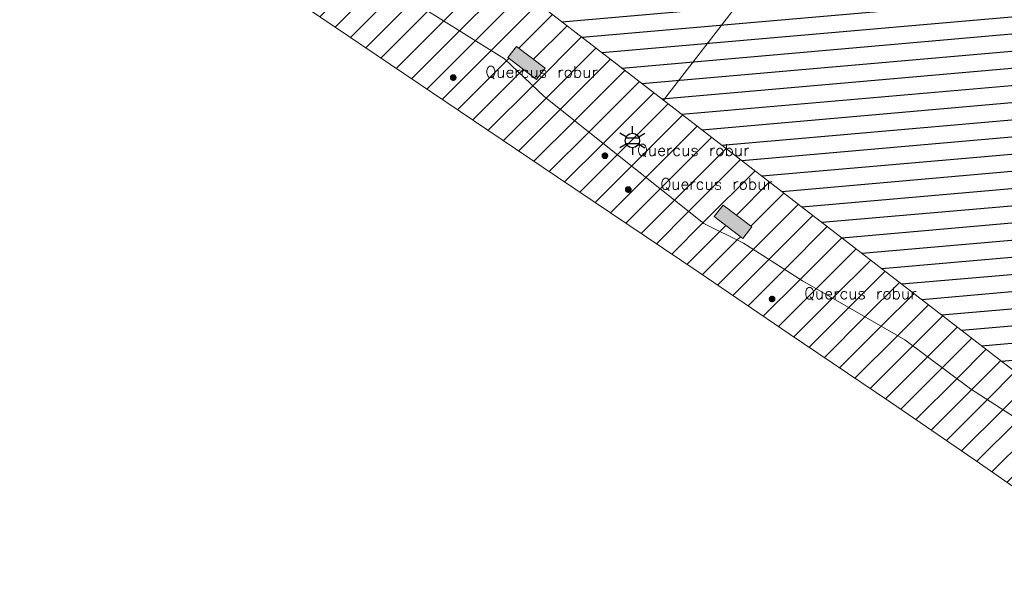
# Model space of a CAD drawing. Header units: metres. Extents: x 102852 to 106916, y 385458 to 392749.
# Tile 2 of 68: x 104390 to 104476, y 385939 to 385990. Entities that reach past the tile are written whole.
import ezdxf
from ezdxf.enums import TextEntityAlignment as Align

# ---------------------------------------------------------------- set-up
doc = ezdxf.new("R2010")
doc.units = ezdxf.units.M
for name, color, linetype, lineweight in [('0-BEBOUWING', 7, 'Continuous', 30), ('0-BEPLANTING', 14, 'Continuous', 30), ('0-GRAS OM SPORTVELDEN', 2, 'Continuous', 30), ('0-GRAS SPORTVELDEN', 3, 'Continuous', 30), ('B-WE-GR-STRUIK-G', 90, 'Continuous', 13), ('B-WE-IE-GEBOUW-G', 10, 'Continuous', 0), ('B-WE-IE-OV-LICHTMAST-S', 40, 'Continuous', 30), ('B-WE-VW-MARKERING_LANGS_STREEP_DOORGETROKKEN-G', 7, 'Continuous', 13), ('Bomen', 84, 'Continuous', 0), ('Boomsoort', 10, 'Continuous', 0)]:
    doc.layers.add(name, color=color, linetype=linetype, lineweight=lineweight)
doc.styles.add('NLCS-ISO', font='NLCS-ISO.ttf')
doc.styles.add('Style-txt', font='txt.shx')
pattern_1 = [(45, (0, 0), (-1.122532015, 1.122532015), [])]

# ---------------------------------------------------------------- blocks, each defined once
blk = doc.blocks.new('B-SIE-WEG_LICHTMAST-SO_2')
at = {"ltscale": 0.1}
for p, q in [((0, 1.27), (0, 2.53)), ((-1.1, 0.63), (-2.19, 1.27)), ((1.1, 0.63), (2.19, 1.27)), ((-1.1, -0.63), (-2.19, -1.27)), ((0, -1.27), (0, -2.53)), ((1.1, -0.63), (2.19, -1.27))]:
    blk.add_line(p, q, dxfattribs=at)
at = {"flags": 128}
for points in [[(-1.16, 0.5), (1.16, 0.5)], [(-1.16, -0.5), (1.16, -0.5)]]:
    blk.add_lwpolyline(points, dxfattribs=at)
at = {"ltscale": 0.1}
blk.add_circle((0, 0), 1.27, dxfattribs=at)
at = {"style": 'NLCS-ISO'}
blk.add_attdef('TYPE', text='', height=1.8, dxfattribs=at).set_placement((0, 2.53), align=Align.BOTTOM_CENTER)
blk = doc.blocks.new('MPOLYGON_524')
at = {"layer": 'Bomen', "flags": 128}
for points in [[(104455.902, 385965.509), (104455.855, 385965.495), (104456.046, 385965.495)], [(104455.95, 385965.514), (104455.902, 385965.509), (104455.999, 385965.509)], [(104455.902, 385965.509), (104455.999, 385965.509), (104456.046, 385965.495)], [(104455.705, 385965.313), (104455.7, 385965.264), (104456.2, 385965.264)], [(104455.7, 385965.264), (104455.705, 385965.215), (104456.196, 385965.215)], [(104455.7, 385965.264), (104456.2, 385965.264), (104456.196, 385965.215)], [(104455.719, 385965.359), (104455.705, 385965.313), (104456.196, 385965.313)], [(104455.705, 385965.313), (104456.196, 385965.313), (104456.2, 385965.264)], [(104455.705, 385965.215), (104455.719, 385965.168), (104456.181, 385965.168)], [(104455.705, 385965.215), (104456.196, 385965.215), (104456.181, 385965.168)], [(104455.742, 385965.403), (104455.719, 385965.359), (104456.181, 385965.359)], [(104455.719, 385965.359), (104456.181, 385965.359), (104456.196, 385965.313)], [(104455.719, 385965.168), (104455.742, 385965.125), (104456.158, 385965.125)], [(104455.719, 385965.168), (104456.181, 385965.168), (104456.158, 385965.125)], [(104455.774, 385965.441), (104455.742, 385965.403), (104456.158, 385965.403)], [(104455.742, 385965.403), (104456.158, 385965.403), (104456.181, 385965.359)], [(104455.742, 385965.125), (104455.774, 385965.087), (104456.127, 385965.087)], [(104455.742, 385965.125), (104456.158, 385965.125), (104456.127, 385965.087)], [(104455.811, 385965.472), (104455.774, 385965.441), (104456.127, 385965.441)], [(104455.774, 385965.441), (104456.127, 385965.441), (104456.158, 385965.403)], [(104455.774, 385965.087), (104455.811, 385965.056), (104456.089, 385965.056)], [(104455.774, 385965.087), (104456.127, 385965.087), (104456.089, 385965.056)], [(104455.855, 385965.495), (104455.811, 385965.472), (104456.089, 385965.472)], [(104455.811, 385965.472), (104456.089, 385965.472), (104456.127, 385965.441)], [(104455.811, 385965.056), (104455.855, 385965.033), (104456.046, 385965.033)], [(104455.811, 385965.056), (104456.089, 385965.056), (104456.046, 385965.033)], [(104455.855, 385965.495), (104456.046, 385965.495), (104456.089, 385965.472)], [(104455.855, 385965.033), (104455.902, 385965.019), (104455.999, 385965.019)], [(104455.855, 385965.033), (104456.046, 385965.033), (104455.999, 385965.019)], [(104455.902, 385965.019), (104455.999, 385965.019), (104455.95, 385965.014)]]:
    blk.add_lwpolyline(points, close=True, dxfattribs=at)
at = {"layer": 'Bomen', "color": 74, "true_color": 0x55aa00, "flags": 128}
for points in [[(104455.855, 385965.495), (104455.902, 385965.509)], [(104455.902, 385965.509), (104455.95, 385965.514)], [(104455.95, 385965.514), (104455.999, 385965.509)], [(104455.999, 385965.509), (104456.046, 385965.495)], [(104455.7, 385965.264), (104455.705, 385965.313)], [(104455.705, 385965.215), (104455.7, 385965.264)], [(104455.705, 385965.313), (104455.719, 385965.359)], [(104455.719, 385965.168), (104455.705, 385965.215)], [(104455.719, 385965.359), (104455.742, 385965.403)], [(104455.742, 385965.125), (104455.719, 385965.168)], [(104455.742, 385965.403), (104455.774, 385965.441)], [(104455.774, 385965.087), (104455.742, 385965.125)], [(104455.774, 385965.441), (104455.811, 385965.472)], [(104455.811, 385965.056), (104455.774, 385965.087)], [(104455.811, 385965.472), (104455.855, 385965.495)], [(104455.855, 385965.033), (104455.811, 385965.056)], [(104455.902, 385965.019), (104455.855, 385965.033)], [(104455.95, 385965.014), (104455.902, 385965.019)], [(104455.999, 385965.019), (104455.95, 385965.014)], [(104456.046, 385965.033), (104455.999, 385965.019)], [(104456.046, 385965.495), (104456.089, 385965.472)], [(104456.089, 385965.056), (104456.046, 385965.033)], [(104456.089, 385965.472), (104456.127, 385965.441)], [(104456.127, 385965.087), (104456.089, 385965.056)], [(104456.127, 385965.441), (104456.158, 385965.403)], [(104456.158, 385965.125), (104456.127, 385965.087)], [(104456.158, 385965.403), (104456.181, 385965.359)], [(104456.181, 385965.168), (104456.158, 385965.125)], [(104456.181, 385965.359), (104456.196, 385965.313)], [(104456.196, 385965.215), (104456.181, 385965.168)], [(104456.196, 385965.313), (104456.2, 385965.264)], [(104456.2, 385965.264), (104456.196, 385965.215)]]:
    blk.add_lwpolyline(points, dxfattribs=at)
at = {"layer": 'Bomen'}
for points in [[(104455.902, 385965.509), (104455.855, 385965.495), (104456.046, 385965.495)], [(104455.95, 385965.514), (104455.902, 385965.509), (104455.999, 385965.509)], [(104455.902, 385965.509), (104455.999, 385965.509), (104456.046, 385965.495)], [(104455.705, 385965.313), (104455.7, 385965.264), (104456.2, 385965.264)], [(104455.719, 385965.359), (104455.705, 385965.313), (104456.196, 385965.313)], [(104455.705, 385965.313), (104456.196, 385965.313), (104456.2, 385965.264)], [(104455.742, 385965.403), (104455.719, 385965.359), (104456.181, 385965.359)], [(104455.719, 385965.359), (104456.181, 385965.359), (104456.196, 385965.313)], [(104455.774, 385965.441), (104455.742, 385965.403), (104456.158, 385965.403)], [(104455.742, 385965.403), (104456.158, 385965.403), (104456.181, 385965.359)], [(104455.811, 385965.472), (104455.774, 385965.441), (104456.127, 385965.441)], [(104455.774, 385965.441), (104456.127, 385965.441), (104456.158, 385965.403)], [(104455.855, 385965.495), (104455.811, 385965.472), (104456.089, 385965.472)], [(104455.811, 385965.472), (104456.089, 385965.472), (104456.127, 385965.441)], [(104455.855, 385965.495), (104456.046, 385965.495), (104456.089, 385965.472)]]:
    blk.add_solid(points, dxfattribs=at)
at = {"layer": 'Bomen', "extrusion": (0, 0, -1)}
for points in [[(-104455.7, 385965.264), (-104455.705, 385965.215), (-104456.196, 385965.215)], [(-104455.7, 385965.264), (-104456.2, 385965.264), (-104456.196, 385965.215)], [(-104455.705, 385965.215), (-104455.719, 385965.168), (-104456.181, 385965.168)], [(-104455.705, 385965.215), (-104456.196, 385965.215), (-104456.181, 385965.168)], [(-104455.719, 385965.168), (-104455.742, 385965.125), (-104456.158, 385965.125)], [(-104455.719, 385965.168), (-104456.181, 385965.168), (-104456.158, 385965.125)], [(-104455.742, 385965.125), (-104455.774, 385965.087), (-104456.127, 385965.087)], [(-104455.742, 385965.125), (-104456.158, 385965.125), (-104456.127, 385965.087)], [(-104455.774, 385965.087), (-104455.811, 385965.056), (-104456.089, 385965.056)], [(-104455.774, 385965.087), (-104456.127, 385965.087), (-104456.089, 385965.056)], [(-104455.811, 385965.056), (-104455.855, 385965.033), (-104456.046, 385965.033)], [(-104455.811, 385965.056), (-104456.089, 385965.056), (-104456.046, 385965.033)], [(-104455.855, 385965.033), (-104455.902, 385965.019), (-104455.999, 385965.019)], [(-104455.855, 385965.033), (-104456.046, 385965.033), (-104455.999, 385965.019)], [(-104455.902, 385965.019), (-104455.999, 385965.019), (-104455.95, 385965.014)]]:
    blk.add_solid(points, dxfattribs=at)
blk = doc.blocks.new('MPOLYGON_533')
at = {"layer": 'Bomen', "flags": 128}
for points in [[(104441.061, 385977.876), (104441.056, 385977.828), (104441.556, 385977.828)], [(104441.056, 385977.828), (104441.061, 385977.779), (104441.551, 385977.779)], [(104441.056, 385977.828), (104441.556, 385977.828), (104441.551, 385977.779)], [(104441.075, 385977.923), (104441.061, 385977.876), (104441.551, 385977.876)], [(104441.061, 385977.876), (104441.551, 385977.876), (104441.556, 385977.828)], [(104441.061, 385977.779), (104441.075, 385977.732), (104441.537, 385977.732)], [(104441.061, 385977.779), (104441.551, 385977.779), (104441.537, 385977.732)], [(104441.098, 385977.967), (104441.075, 385977.923), (104441.537, 385977.923)], [(104441.075, 385977.923), (104441.537, 385977.923), (104441.551, 385977.876)], [(104441.075, 385977.732), (104441.098, 385977.689), (104441.514, 385977.689)], [(104441.075, 385977.732), (104441.537, 385977.732), (104441.514, 385977.689)], [(104441.129, 385978.004), (104441.098, 385977.967), (104441.514, 385977.967)], [(104441.098, 385977.967), (104441.514, 385977.967), (104441.537, 385977.923)], [(104441.098, 385977.689), (104441.129, 385977.651), (104441.483, 385977.651)], [(104441.098, 385977.689), (104441.514, 385977.689), (104441.483, 385977.651)], [(104441.167, 385978.036), (104441.129, 385978.004), (104441.483, 385978.004)], [(104441.129, 385978.004), (104441.483, 385978.004), (104441.514, 385977.967)], [(104441.129, 385977.651), (104441.167, 385977.62), (104441.445, 385977.62)], [(104441.129, 385977.651), (104441.483, 385977.651), (104441.445, 385977.62)], [(104441.21, 385978.059), (104441.167, 385978.036), (104441.445, 385978.036)], [(104441.167, 385978.036), (104441.445, 385978.036), (104441.483, 385978.004)], [(104441.167, 385977.62), (104441.21, 385977.597), (104441.402, 385977.597)], [(104441.167, 385977.62), (104441.445, 385977.62), (104441.402, 385977.597)], [(104441.257, 385978.073), (104441.21, 385978.059), (104441.402, 385978.059)], [(104441.21, 385978.059), (104441.402, 385978.059), (104441.445, 385978.036)], [(104441.21, 385977.597), (104441.257, 385977.582), (104441.355, 385977.582)], [(104441.21, 385977.597), (104441.402, 385977.597), (104441.355, 385977.582)], [(104441.306, 385978.078), (104441.257, 385978.073), (104441.355, 385978.073)], [(104441.257, 385978.073), (104441.355, 385978.073), (104441.402, 385978.059)], [(104441.257, 385977.582), (104441.355, 385977.582), (104441.306, 385977.578)]]:
    blk.add_lwpolyline(points, close=True, dxfattribs=at)
at = {"layer": 'Bomen', "color": 74, "true_color": 0x55aa00, "flags": 128}
for points in [[(104441.056, 385977.828), (104441.061, 385977.876)], [(104441.061, 385977.779), (104441.056, 385977.828)], [(104441.061, 385977.876), (104441.075, 385977.923)], [(104441.075, 385977.732), (104441.061, 385977.779)], [(104441.075, 385977.923), (104441.098, 385977.967)], [(104441.098, 385977.689), (104441.075, 385977.732)], [(104441.098, 385977.967), (104441.129, 385978.004)], [(104441.129, 385977.651), (104441.098, 385977.689)], [(104441.129, 385978.004), (104441.167, 385978.036)], [(104441.167, 385977.62), (104441.129, 385977.651)], [(104441.167, 385978.036), (104441.21, 385978.059)], [(104441.21, 385977.597), (104441.167, 385977.62)], [(104441.21, 385978.059), (104441.257, 385978.073)], [(104441.257, 385977.582), (104441.21, 385977.597)], [(104441.257, 385978.073), (104441.306, 385978.078)], [(104441.306, 385978.078), (104441.355, 385978.073)], [(104441.355, 385978.073), (104441.402, 385978.059)], [(104441.402, 385977.597), (104441.355, 385977.582)], [(104441.402, 385978.059), (104441.445, 385978.036)], [(104441.445, 385977.62), (104441.402, 385977.597)], [(104441.445, 385978.036), (104441.483, 385978.004)], [(104441.483, 385977.651), (104441.445, 385977.62)], [(104441.483, 385978.004), (104441.514, 385977.967)], [(104441.514, 385977.689), (104441.483, 385977.651)], [(104441.514, 385977.967), (104441.537, 385977.923)], [(104441.537, 385977.732), (104441.514, 385977.689)], [(104441.537, 385977.923), (104441.551, 385977.876)], [(104441.551, 385977.779), (104441.537, 385977.732)], [(104441.551, 385977.876), (104441.556, 385977.828)], [(104441.556, 385977.828), (104441.551, 385977.779)], [(104441.306, 385977.578), (104441.257, 385977.582)], [(104441.355, 385977.582), (104441.306, 385977.578)]]:
    blk.add_lwpolyline(points, dxfattribs=at)
at = {"layer": 'Bomen'}
for points in [[(104441.061, 385977.876), (104441.056, 385977.828), (104441.556, 385977.828)], [(104441.075, 385977.923), (104441.061, 385977.876), (104441.551, 385977.876)], [(104441.061, 385977.876), (104441.551, 385977.876), (104441.556, 385977.828)], [(104441.098, 385977.967), (104441.075, 385977.923), (104441.537, 385977.923)], [(104441.075, 385977.923), (104441.537, 385977.923), (104441.551, 385977.876)], [(104441.129, 385978.004), (104441.098, 385977.967), (104441.514, 385977.967)], [(104441.098, 385977.967), (104441.514, 385977.967), (104441.537, 385977.923)], [(104441.167, 385978.036), (104441.129, 385978.004), (104441.483, 385978.004)], [(104441.129, 385978.004), (104441.483, 385978.004), (104441.514, 385977.967)], [(104441.21, 385978.059), (104441.167, 385978.036), (104441.445, 385978.036)], [(104441.167, 385978.036), (104441.445, 385978.036), (104441.483, 385978.004)], [(104441.257, 385978.073), (104441.21, 385978.059), (104441.402, 385978.059)], [(104441.21, 385978.059), (104441.402, 385978.059), (104441.445, 385978.036)], [(104441.306, 385978.078), (104441.257, 385978.073), (104441.355, 385978.073)], [(104441.257, 385978.073), (104441.355, 385978.073), (104441.402, 385978.059)]]:
    blk.add_solid(points, dxfattribs=at)
at = {"layer": 'Bomen', "extrusion": (0, 0, -1)}
for points in [[(-104441.056, 385977.828), (-104441.061, 385977.779), (-104441.551, 385977.779)], [(-104441.056, 385977.828), (-104441.556, 385977.828), (-104441.551, 385977.779)], [(-104441.061, 385977.779), (-104441.075, 385977.732), (-104441.537, 385977.732)], [(-104441.061, 385977.779), (-104441.551, 385977.779), (-104441.537, 385977.732)], [(-104441.075, 385977.732), (-104441.098, 385977.689), (-104441.514, 385977.689)], [(-104441.075, 385977.732), (-104441.537, 385977.732), (-104441.514, 385977.689)], [(-104441.098, 385977.689), (-104441.129, 385977.651), (-104441.483, 385977.651)], [(-104441.098, 385977.689), (-104441.514, 385977.689), (-104441.483, 385977.651)], [(-104441.129, 385977.651), (-104441.167, 385977.62), (-104441.445, 385977.62)], [(-104441.129, 385977.651), (-104441.483, 385977.651), (-104441.445, 385977.62)], [(-104441.167, 385977.62), (-104441.21, 385977.597), (-104441.402, 385977.597)], [(-104441.167, 385977.62), (-104441.445, 385977.62), (-104441.402, 385977.597)], [(-104441.21, 385977.597), (-104441.257, 385977.582), (-104441.355, 385977.582)], [(-104441.21, 385977.597), (-104441.402, 385977.597), (-104441.355, 385977.582)], [(-104441.257, 385977.582), (-104441.355, 385977.582), (-104441.306, 385977.578)]]:
    blk.add_solid(points, dxfattribs=at)
blk = doc.blocks.new('MPOLYGON_548')
at = {"layer": 'Bomen', "flags": 128}
for points in [[(104427.772, 385984.725), (104427.767, 385984.676), (104428.267, 385984.676)], [(104427.767, 385984.676), (104427.772, 385984.627), (104428.263, 385984.627)], [(104427.767, 385984.676), (104428.267, 385984.676), (104428.263, 385984.627)], [(104427.787, 385984.772), (104427.772, 385984.725), (104428.263, 385984.725)], [(104427.772, 385984.725), (104428.263, 385984.725), (104428.267, 385984.676)], [(104427.772, 385984.627), (104427.787, 385984.581), (104428.248, 385984.581)], [(104427.772, 385984.627), (104428.263, 385984.627), (104428.248, 385984.581)], [(104427.81, 385984.815), (104427.787, 385984.772), (104428.248, 385984.772)], [(104427.787, 385984.772), (104428.248, 385984.772), (104428.263, 385984.725)], [(104427.787, 385984.581), (104427.81, 385984.537), (104428.225, 385984.537)], [(104427.787, 385984.581), (104428.248, 385984.581), (104428.225, 385984.537)], [(104427.841, 385984.853), (104427.81, 385984.815), (104428.225, 385984.815)], [(104427.81, 385984.815), (104428.225, 385984.815), (104428.248, 385984.772)], [(104427.81, 385984.537), (104427.841, 385984.499), (104428.194, 385984.499)], [(104427.81, 385984.537), (104428.225, 385984.537), (104428.194, 385984.499)], [(104427.879, 385984.884), (104427.841, 385984.853), (104428.194, 385984.853)], [(104427.841, 385984.853), (104428.194, 385984.853), (104428.225, 385984.815)], [(104427.841, 385984.499), (104427.879, 385984.468), (104428.156, 385984.468)], [(104427.841, 385984.499), (104428.194, 385984.499), (104428.156, 385984.468)], [(104427.922, 385984.907), (104427.879, 385984.884), (104428.156, 385984.884)], [(104427.879, 385984.884), (104428.156, 385984.884), (104428.194, 385984.853)], [(104427.969, 385984.921), (104427.922, 385984.907), (104428.113, 385984.907)], [(104427.922, 385984.907), (104428.113, 385984.907), (104428.156, 385984.884)], [(104428.017, 385984.926), (104427.969, 385984.921), (104428.066, 385984.921)], [(104427.969, 385984.921), (104428.066, 385984.921), (104428.113, 385984.907)], [(104427.879, 385984.468), (104427.922, 385984.445), (104428.113, 385984.445)], [(104427.879, 385984.468), (104428.156, 385984.468), (104428.113, 385984.445)], [(104427.922, 385984.445), (104427.969, 385984.431), (104428.066, 385984.431)], [(104427.922, 385984.445), (104428.113, 385984.445), (104428.066, 385984.431)], [(104427.969, 385984.431), (104428.066, 385984.431), (104428.017, 385984.426)]]:
    blk.add_lwpolyline(points, close=True, dxfattribs=at)
at = {"layer": 'Bomen', "color": 74, "true_color": 0x55aa00, "flags": 128}
for points in [[(104427.767, 385984.676), (104427.772, 385984.725)], [(104427.772, 385984.627), (104427.767, 385984.676)], [(104427.772, 385984.725), (104427.787, 385984.772)], [(104427.787, 385984.581), (104427.772, 385984.627)], [(104427.787, 385984.772), (104427.81, 385984.815)], [(104427.81, 385984.537), (104427.787, 385984.581)], [(104427.81, 385984.815), (104427.841, 385984.853)], [(104427.841, 385984.499), (104427.81, 385984.537)], [(104427.841, 385984.853), (104427.879, 385984.884)], [(104427.879, 385984.468), (104427.841, 385984.499)], [(104427.879, 385984.884), (104427.922, 385984.907)], [(104427.922, 385984.907), (104427.969, 385984.921)], [(104427.969, 385984.921), (104428.017, 385984.926)], [(104428.017, 385984.926), (104428.066, 385984.921)], [(104428.066, 385984.921), (104428.113, 385984.907)], [(104428.113, 385984.907), (104428.156, 385984.884)], [(104428.156, 385984.884), (104428.194, 385984.853)], [(104428.194, 385984.499), (104428.156, 385984.468)], [(104428.194, 385984.853), (104428.225, 385984.815)], [(104428.225, 385984.537), (104428.194, 385984.499)], [(104428.225, 385984.815), (104428.248, 385984.772)], [(104428.248, 385984.581), (104428.225, 385984.537)], [(104428.248, 385984.772), (104428.263, 385984.725)], [(104428.263, 385984.627), (104428.248, 385984.581)], [(104428.263, 385984.725), (104428.267, 385984.676)], [(104428.267, 385984.676), (104428.263, 385984.627)], [(104427.922, 385984.445), (104427.879, 385984.468)], [(104427.969, 385984.431), (104427.922, 385984.445)], [(104428.017, 385984.426), (104427.969, 385984.431)], [(104428.066, 385984.431), (104428.017, 385984.426)], [(104428.113, 385984.445), (104428.066, 385984.431)], [(104428.156, 385984.468), (104428.113, 385984.445)]]:
    blk.add_lwpolyline(points, dxfattribs=at)
at = {"layer": 'Bomen'}
for points in [[(104427.772, 385984.725), (104427.767, 385984.676), (104428.267, 385984.676)], [(104427.787, 385984.772), (104427.772, 385984.725), (104428.263, 385984.725)], [(104427.772, 385984.725), (104428.263, 385984.725), (104428.267, 385984.676)], [(104427.81, 385984.815), (104427.787, 385984.772), (104428.248, 385984.772)], [(104427.787, 385984.772), (104428.248, 385984.772), (104428.263, 385984.725)], [(104427.841, 385984.853), (104427.81, 385984.815), (104428.225, 385984.815)], [(104427.81, 385984.815), (104428.225, 385984.815), (104428.248, 385984.772)], [(104427.879, 385984.884), (104427.841, 385984.853), (104428.194, 385984.853)], [(104427.841, 385984.853), (104428.194, 385984.853), (104428.225, 385984.815)], [(104427.922, 385984.907), (104427.879, 385984.884), (104428.156, 385984.884)], [(104427.879, 385984.884), (104428.156, 385984.884), (104428.194, 385984.853)], [(104427.969, 385984.921), (104427.922, 385984.907), (104428.113, 385984.907)], [(104427.922, 385984.907), (104428.113, 385984.907), (104428.156, 385984.884)], [(104428.017, 385984.926), (104427.969, 385984.921), (104428.066, 385984.921)], [(104427.969, 385984.921), (104428.066, 385984.921), (104428.113, 385984.907)]]:
    blk.add_solid(points, dxfattribs=at)
at = {"layer": 'Bomen', "extrusion": (0, 0, -1)}
for points in [[(-104427.767, 385984.676), (-104427.772, 385984.627), (-104428.263, 385984.627)], [(-104427.767, 385984.676), (-104428.267, 385984.676), (-104428.263, 385984.627)], [(-104427.772, 385984.627), (-104427.787, 385984.581), (-104428.248, 385984.581)], [(-104427.772, 385984.627), (-104428.263, 385984.627), (-104428.248, 385984.581)], [(-104427.787, 385984.581), (-104427.81, 385984.537), (-104428.225, 385984.537)], [(-104427.787, 385984.581), (-104428.248, 385984.581), (-104428.225, 385984.537)], [(-104427.81, 385984.537), (-104427.841, 385984.499), (-104428.194, 385984.499)], [(-104427.81, 385984.537), (-104428.225, 385984.537), (-104428.194, 385984.499)], [(-104427.841, 385984.499), (-104427.879, 385984.468), (-104428.156, 385984.468)], [(-104427.841, 385984.499), (-104428.194, 385984.499), (-104428.156, 385984.468)], [(-104427.879, 385984.468), (-104427.922, 385984.445), (-104428.113, 385984.445)], [(-104427.879, 385984.468), (-104428.156, 385984.468), (-104428.113, 385984.445)], [(-104427.922, 385984.445), (-104427.969, 385984.431), (-104428.066, 385984.431)], [(-104427.922, 385984.445), (-104428.113, 385984.445), (-104428.066, 385984.431)], [(-104427.969, 385984.431), (-104428.066, 385984.431), (-104428.017, 385984.426)]]:
    blk.add_solid(points, dxfattribs=at)
blk = doc.blocks.new('MPOLYGON_644')
at = {"layer": 'Bomen', "flags": 128}
for points in [[(104443.142, 385975.002), (104443.119, 385974.959), (104443.581, 385974.959)], [(104443.173, 385975.04), (104443.142, 385975.002), (104443.558, 385975.002)], [(104443.142, 385975.002), (104443.558, 385975.002), (104443.581, 385974.959)], [(104443.211, 385975.071), (104443.173, 385975.04), (104443.527, 385975.04)], [(104443.173, 385975.04), (104443.527, 385975.04), (104443.558, 385975.002)], [(104443.255, 385975.094), (104443.211, 385975.071), (104443.489, 385975.071)], [(104443.211, 385975.071), (104443.489, 385975.071), (104443.527, 385975.04)], [(104443.301, 385975.109), (104443.255, 385975.094), (104443.446, 385975.094)], [(104443.255, 385975.094), (104443.446, 385975.094), (104443.489, 385975.071)], [(104443.35, 385975.113), (104443.301, 385975.109), (104443.399, 385975.109)], [(104443.301, 385975.109), (104443.399, 385975.109), (104443.446, 385975.094)], [(104443.105, 385974.912), (104443.1, 385974.863), (104443.6, 385974.863)], [(104443.1, 385974.863), (104443.105, 385974.815), (104443.595, 385974.815)], [(104443.1, 385974.863), (104443.6, 385974.863), (104443.595, 385974.815)], [(104443.119, 385974.959), (104443.105, 385974.912), (104443.595, 385974.912)], [(104443.105, 385974.912), (104443.595, 385974.912), (104443.6, 385974.863)], [(104443.105, 385974.815), (104443.119, 385974.768), (104443.581, 385974.768)], [(104443.105, 385974.815), (104443.595, 385974.815), (104443.581, 385974.768)], [(104443.119, 385974.959), (104443.581, 385974.959), (104443.595, 385974.912)], [(104443.119, 385974.768), (104443.142, 385974.724), (104443.558, 385974.724)], [(104443.119, 385974.768), (104443.581, 385974.768), (104443.558, 385974.724)], [(104443.142, 385974.724), (104443.173, 385974.687), (104443.527, 385974.687)], [(104443.142, 385974.724), (104443.558, 385974.724), (104443.527, 385974.687)], [(104443.173, 385974.687), (104443.211, 385974.655), (104443.489, 385974.655)], [(104443.173, 385974.687), (104443.527, 385974.687), (104443.489, 385974.655)], [(104443.211, 385974.655), (104443.255, 385974.632), (104443.446, 385974.632)], [(104443.211, 385974.655), (104443.489, 385974.655), (104443.446, 385974.632)], [(104443.255, 385974.632), (104443.301, 385974.618), (104443.399, 385974.618)], [(104443.255, 385974.632), (104443.446, 385974.632), (104443.399, 385974.618)], [(104443.301, 385974.618), (104443.399, 385974.618), (104443.35, 385974.613)]]:
    blk.add_lwpolyline(points, close=True, dxfattribs=at)
at = {"layer": 'Bomen', "color": 74, "true_color": 0x55aa00, "flags": 128}
for points in [[(104443.119, 385974.959), (104443.142, 385975.002)], [(104443.142, 385975.002), (104443.173, 385975.04)], [(104443.173, 385975.04), (104443.211, 385975.071)], [(104443.211, 385975.071), (104443.255, 385975.094)], [(104443.255, 385975.094), (104443.301, 385975.109)], [(104443.301, 385975.109), (104443.35, 385975.113)], [(104443.35, 385975.113), (104443.399, 385975.109)], [(104443.399, 385975.109), (104443.446, 385975.094)], [(104443.446, 385975.094), (104443.489, 385975.071)], [(104443.489, 385975.071), (104443.527, 385975.04)], [(104443.527, 385975.04), (104443.558, 385975.002)], [(104443.558, 385975.002), (104443.581, 385974.959)], [(104443.1, 385974.863), (104443.105, 385974.912)], [(104443.105, 385974.815), (104443.1, 385974.863)], [(104443.105, 385974.912), (104443.119, 385974.959)], [(104443.119, 385974.768), (104443.105, 385974.815)], [(104443.142, 385974.724), (104443.119, 385974.768)], [(104443.173, 385974.687), (104443.142, 385974.724)], [(104443.211, 385974.655), (104443.173, 385974.687)], [(104443.255, 385974.632), (104443.211, 385974.655)], [(104443.301, 385974.618), (104443.255, 385974.632)], [(104443.35, 385974.613), (104443.301, 385974.618)], [(104443.399, 385974.618), (104443.35, 385974.613)], [(104443.446, 385974.632), (104443.399, 385974.618)], [(104443.489, 385974.655), (104443.446, 385974.632)], [(104443.527, 385974.687), (104443.489, 385974.655)], [(104443.558, 385974.724), (104443.527, 385974.687)], [(104443.581, 385974.768), (104443.558, 385974.724)], [(104443.581, 385974.959), (104443.595, 385974.912)], [(104443.595, 385974.815), (104443.581, 385974.768)], [(104443.595, 385974.912), (104443.6, 385974.863)], [(104443.6, 385974.863), (104443.595, 385974.815)]]:
    blk.add_lwpolyline(points, dxfattribs=at)
at = {"layer": 'Bomen'}
for points in [[(104443.142, 385975.002), (104443.119, 385974.959), (104443.581, 385974.959)], [(104443.173, 385975.04), (104443.142, 385975.002), (104443.558, 385975.002)], [(104443.142, 385975.002), (104443.558, 385975.002), (104443.581, 385974.959)], [(104443.211, 385975.071), (104443.173, 385975.04), (104443.527, 385975.04)], [(104443.173, 385975.04), (104443.527, 385975.04), (104443.558, 385975.002)], [(104443.255, 385975.094), (104443.211, 385975.071), (104443.489, 385975.071)], [(104443.211, 385975.071), (104443.489, 385975.071), (104443.527, 385975.04)], [(104443.301, 385975.109), (104443.255, 385975.094), (104443.446, 385975.094)], [(104443.255, 385975.094), (104443.446, 385975.094), (104443.489, 385975.071)], [(104443.35, 385975.113), (104443.301, 385975.109), (104443.399, 385975.109)], [(104443.301, 385975.109), (104443.399, 385975.109), (104443.446, 385975.094)], [(104443.105, 385974.912), (104443.1, 385974.863), (104443.6, 385974.863)], [(104443.119, 385974.959), (104443.105, 385974.912), (104443.595, 385974.912)], [(104443.105, 385974.912), (104443.595, 385974.912), (104443.6, 385974.863)], [(104443.119, 385974.959), (104443.581, 385974.959), (104443.595, 385974.912)]]:
    blk.add_solid(points, dxfattribs=at)
at = {"layer": 'Bomen', "extrusion": (0, 0, -1)}
for points in [[(-104443.1, 385974.863), (-104443.105, 385974.815), (-104443.595, 385974.815)], [(-104443.1, 385974.863), (-104443.6, 385974.863), (-104443.595, 385974.815)], [(-104443.105, 385974.815), (-104443.119, 385974.768), (-104443.581, 385974.768)], [(-104443.105, 385974.815), (-104443.595, 385974.815), (-104443.581, 385974.768)], [(-104443.119, 385974.768), (-104443.142, 385974.724), (-104443.558, 385974.724)], [(-104443.119, 385974.768), (-104443.581, 385974.768), (-104443.558, 385974.724)], [(-104443.142, 385974.724), (-104443.173, 385974.687), (-104443.527, 385974.687)], [(-104443.142, 385974.724), (-104443.558, 385974.724), (-104443.527, 385974.687)], [(-104443.173, 385974.687), (-104443.211, 385974.655), (-104443.489, 385974.655)], [(-104443.173, 385974.687), (-104443.527, 385974.687), (-104443.489, 385974.655)], [(-104443.211, 385974.655), (-104443.255, 385974.632), (-104443.446, 385974.632)], [(-104443.211, 385974.655), (-104443.489, 385974.655), (-104443.446, 385974.632)], [(-104443.255, 385974.632), (-104443.301, 385974.618), (-104443.399, 385974.618)], [(-104443.255, 385974.632), (-104443.446, 385974.632), (-104443.399, 385974.618)], [(-104443.301, 385974.618), (-104443.399, 385974.618), (-104443.35, 385974.613)]]:
    blk.add_solid(points, dxfattribs=at)

msp = doc.modelspace()

# ---------------------------------------------------------------- hatches: boundary and pattern name
at = {"layer": '0-BEBOUWING', "ltscale": 0.2, "true_color": 0x636466}
for points in [[(104435.309, 385984.51), (104436.068, 385985.507), (104433.57, 385987.394), (104432.794, 385986.426)], [(104453.384, 385970.567), (104454.165, 385971.598), (104451.671, 385973.504), (104450.877, 385972.511)]]:
    msp.add_hatch(color=251, dxfattribs=at).paths.add_polyline_path(points)
at = {"layer": '0-BEPLANTING', "ltscale": 0.2}
h = msp.add_hatch(dxfattribs=at)
h.set_pattern_fill('ANSI31', color=256, scale=0.1, pattern_type=2)
h.set_pattern_definition(pattern_1)
h.paths.add_polyline_path([(104400.793, 386010.593), (104400.247, 386013.36), (104443.393, 386069.283), (104444.573, 386071.362), (104445.738, 386073.399), (104442.606, 386074.732), (104437.588, 386068.837), (104427.402, 386054.705), (104418.473, 386042.488), (104405.378, 386024.637), (104397.101, 386015.566), (104392.327, 386010.752), (104390.631, 386009.056), (104390.023, 386008.241), (104394.928, 386004.578), (104415.152, 385990.792), (104437.155, 385975.952), (104449.574, 385967.584), (104457.457, 385962.218), (104466.325, 385956.215), (104474.124, 385950.881), (104481.156, 385945.976), (104481.876, 385945.474), (104483.3, 385946.597), (104482.702, 385949.368), (104480.727, 385952.631), (104473.335, 385957.377), (104467.572, 385961.685), (104458.619, 385966.855), (104453.438, 385970.17), (104449.969, 385971.879), (104435.983, 385983.014), (104432.495, 385986.331), (104423.595, 385991.91)])
at = {"layer": '0-GRAS OM SPORTVELDEN', "ltscale": 0.2}
h = msp.add_hatch(dxfattribs=at)
h.set_pattern_fill('ANSI31', color=256, scale=0.1, pattern_type=2)
h.set_pattern_definition(pattern_1)
h.paths.add_polyline_path([(104424.006, 386035.637), (104427.097, 386039.62), (104431.836, 386045.788), (104438.512, 386054.493), (104439.672, 386055.993), (104445.776, 386063.907), (104445.047, 386069.634), (104443.393, 386069.283), (104400.247, 386013.36), (104400.793, 386010.593), (104423.595, 385991.91), (104432.495, 385986.331), (104432.794, 385986.426), (104433.57, 385987.394), (104435.564, 385991.095), (104407.526, 386012.731), (104406.883, 386013.224), (104407.322, 386013.856), (104412.937, 386021.175), (104414.065, 386022.602), (104420.744, 386031.353)])
h.paths.add_polyline_path([(104435.564, 385991.095), (104433.57, 385987.394), (104436.068, 385985.507), (104435.309, 385984.51), (104432.794, 385986.426), (104432.495, 385986.331), (104435.983, 385983.014), (104449.969, 385971.879), (104450.877, 385972.511), (104451.671, 385973.504), (104454.166, 385976.735), (104446.438, 385982.704)])
h.paths.add_polyline_path([(104454.166, 385976.735), (104451.671, 385973.504), (104454.165, 385971.598), (104453.384, 385970.567), (104450.877, 385972.511), (104449.969, 385971.879), (104453.438, 385970.17), (104458.619, 385966.855), (104467.572, 385961.685), (104473.335, 385957.377), (104480.727, 385952.631), (104482.702, 385949.368), (104483.3, 385946.597), (104485.33, 385952.667)])
h.paths.add_polyline_path([(104499.382, 385960.545), (104508.375, 385972.865), (104510.656, 385975.233), (104511.814, 385975.586), (104512.532, 385975.627), (104513.499, 385975.12), (104513.872, 385973.84), (104509.221, 385962.484), (104503.936, 385955.589), (104492.414, 385945.412), (104489.443, 385942.336), (104492.798, 385939.462), (104499.147, 385945.97), (104510.113, 385955.108), (104512.831, 385958.029), (104514.518, 385960.77), (104522.634, 385983.525), (104532.599, 385997.727), (104531.984, 385997.362), (104531.188, 385997.362), (104530.423, 385997.979), (104529.81, 385999.279), (104530.557, 386001.215), (104524.872, 386002.951), (104524.431, 386002.346), (104518.77, 385994.974), (104517.603, 385993.488), (104510.924, 385984.74), (104507.701, 385980.481), (104503.166, 385974.582), (104499.883, 385970.308), (104493.115, 385961.588), (104486.397, 385952.856), (104485.911, 385952.241), (104485.33, 385952.667), (104483.3, 385946.597), (104482.803, 385946.205), (104486.681, 385943.589), (104486.639, 385943.798), (104486.839, 385945.2)])
h.paths.add_polyline_path([(104445.047, 386069.634), (104445.776, 386063.907), (104446.403, 386063.431), (104485.507, 386033.295), (104524.253, 386003.434), (104524.872, 386002.951), (104530.557, 386001.215), (104531.593, 386004.914), (104530.645, 386003.684), (104511.807, 386018.151)])
at = {"layer": '0-GRAS SPORTVELDEN'}
h = msp.add_hatch(dxfattribs=at)
h.set_pattern_fill('HATCH', color=256, scale=0.1, style=0, pattern_type=2)
h.set_pattern_definition([(5, (104490.5786, 386018.3083), (-0.130734, 1.494292), [])])
h.paths.add_polyline_path([(104412.937, 386021.175), (104407.322, 386013.856), (104407.526, 386012.731), (104446.438, 385982.704), (104485.33, 385952.667), (104486.397, 385952.856), (104493.115, 385961.588), (104499.883, 385970.308), (104503.166, 385974.582), (104507.701, 385980.481), (104510.924, 385984.74), (104517.603, 385993.488), (104518.77, 385994.974), (104524.431, 386002.346), (104524.253, 386003.434), (104485.507, 386033.295), (104446.403, 386063.431), (104445.344, 386063.325), (104439.672, 386055.993), (104438.512, 386054.493), (104431.836, 386045.788), (104428.573, 386041.523), (104424.006, 386035.637), (104420.744, 386031.353), (104414.065, 386022.602)])

# ---------------------------------------------------------------- linework, layer by layer
at = {"layer": 'B-WE-GR-STRUIK-G', "flags": 128}
for points in [[(104442.606, 386074.732), (104437.588, 386068.837), (104427.402, 386054.705), (104418.473, 386042.488), (104405.378, 386024.637), (104397.101, 386015.566), (104392.327, 386010.752), (104390.631, 386009.056), (104390.023, 386008.241), (104394.928, 386004.578), (104415.152, 385990.792), (104437.155, 385975.952), (104449.574, 385967.584), (104457.457, 385962.218), (104466.325, 385956.215), (104474.124, 385950.881), (104481.156, 385945.976)], [(104480.727, 385952.631), (104473.335, 385957.377), (104467.572, 385961.685), (104458.619, 385966.855), (104453.438, 385970.17), (104449.969, 385971.879), (104435.983, 385983.014), (104432.495, 385986.331), (104423.595, 385991.91), (104400.793, 386010.593), (104400.247, 386013.36), (104443.393, 386069.283), (104444.573, 386071.362), (104445.738, 386073.399)]]:
    msp.add_lwpolyline(points, dxfattribs=at)
at = {"layer": 'B-WE-IE-GEBOUW-G'}
for points in [[(104435.309, 385984.51), (104436.068, 385985.507), (104433.57, 385987.394), (104432.794, 385986.426)], [(104453.384, 385970.567), (104454.165, 385971.598), (104451.671, 385973.504), (104450.877, 385972.511)]]:
    msp.add_3dface(points, dxfattribs=at)
at = {"layer": 'B-WE-VW-MARKERING_LANGS_STREEP_DOORGETROKKEN-G'}
msp.add_line((104460.522, 386000.943), (104446.438, 385982.704), dxfattribs=at)
at = {"layer": 'B-WE-VW-MARKERING_LANGS_STREEP_DOORGETROKKEN-G', "flags": 128}
msp.add_lwpolyline([(104485.33, 385952.667), (104446.438, 385982.704), (104407.526, 386012.731), (104406.883, 386013.224), (104407.322, 386013.856), (104412.937, 386021.175), (104414.065, 386022.602), (104420.744, 386031.353), (104424.006, 386035.637), (104428.573, 386041.523), (104431.836, 386045.788), (104438.512, 386054.493), (104439.672, 386055.993), (104445.344, 386063.325), (104445.776, 386063.907), (104446.403, 386063.431), (104485.507, 386033.295)], dxfattribs=at)

# ---------------------------------------------------------------- block references
at = {"layer": 'B-WE-IE-OV-LICHTMAST-S', "xscale": 0.5, "yscale": 0.5, "zscale": 0.5, "rotation": 360}
msp.add_blockref('B-SIE-WEG_LICHTMAST-SO_2', (104443.714, 385979.161), dxfattribs=at)
at = {"layer": 'Bomen', "rotation": 360}
for name in ['MPOLYGON_548', 'MPOLYGON_533', 'MPOLYGON_644', 'MPOLYGON_524']:
    msp.add_blockref(name, (0, 0, 0.134), dxfattribs=at)

# ---------------------------------------------------------------- texts
at = {"layer": 'Boomsoort', "color": 7, "style": 'Style-txt'}
for p in [(104440.684, 385984.676, 0.134), (104453.973, 385977.828, 0.134), (104456.017, 385974.863, 0.134), (104468.617, 385965.264, 0.134)]:
    msp.add_text('Quercus robur', height=1, dxfattribs=at).set_placement(p, align=Align.RIGHT)

doc.saveas('drawing.dxf')
